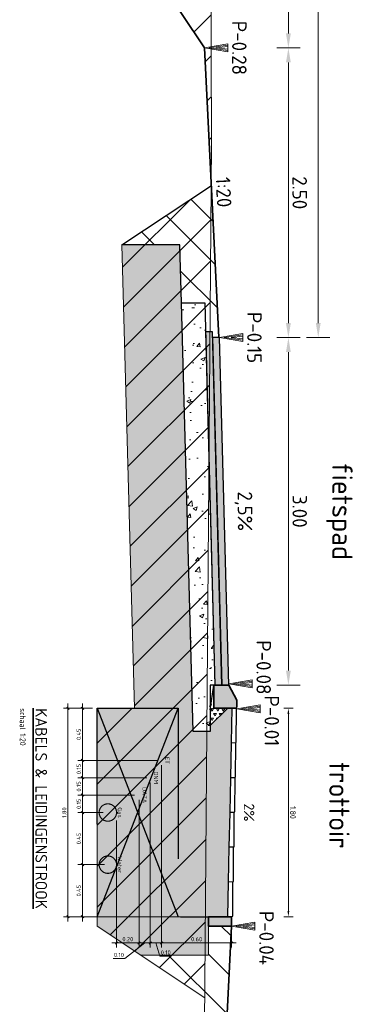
# Model space of a CAD drawing. Header units: metres. Extents: x 232680 to 233262, y 554200 to 554550.
# Tile 97 of 254: x 232746.7 to 232749.58, y 554457.7 to 554466.2. Entities that reach past the tile are written whole.
import ezdxf
from ezdxf.enums import TextEntityAlignment as Align

# ---------------------------------------------------------------- set-up
doc = ezdxf.new("R2010")
doc.units = ezdxf.units.M
doc.linetypes.add('NLCS-HIDDEN', pattern=[4, 2, -2])
doc.layers.get('Defpoints').update_dxf_attribs({"color": 241})
for name, color, linetype, lineweight in [('B-WE-GW-MAAIVELD-GD', 252, 'Continuous', 18), ('B-WE-VH-KANTOPSLUITING_TROTTOIRBAND_RWS-T25', 7, 'Continuous', 25), ('N-WE-GW-GROND_TEELAARDE-A', 252, 'Continuous', 15), ('N-WE-GW-MAAIVELD-035-GD', 7, 'Continuous', 35), ('N-WE-GW-ONTGRAVINGSVAK-AD', 8, 'Continuous', 13), ('N-WE-GW-ONTGRAVINGSVAK-GD', 7, 'Continuous', 25), ('N-WE-KL-GAS-G', 30, 'Continuous', 35), ('N-WE-KL-STROOK-GD', 7, 'NLCS-HIDDEN', 25), ('N-WE-KL-WATER-G', 170, 'Continuous', 35), ('N-WE-VH-KANTOPSLUITING_BETONRUG-M', 7, 'Continuous', 18), ('N-WE-VH-KANTOPSLUITING_GAZONBAND-SD', 7, 'Continuous', 35), ('N-WE-VH-KANTOPSLUITING_OPSLUITBAND-SD', 7, 'Continuous', 35), ('N-WE-VH-VERHARDING_ASFALT_DEKLAAG-GD', 7, 'Continuous', 25), ('N-WE-VH-VERHARDING_ASFALT_TUSSENLAAG_1-GD', 7, 'Continuous', 25), ('N-WE-VH-VERHARDING_BETON_SCHRAAL-AD', 251, 'Continuous', 18), ('N-WE-VH-VERHARDING_BETON_SCHRAAL-GD', 251, 'Continuous', 25), ('N-WE-VH-VERHARDING_BETON_SPECIE-GD', 7, 'Continuous', 25), ('N-WE-VH-VERHARDING_FUNDERING-A', 252, 'Continuous', 18), ('N-WE-VH-VERHARDING_FUNDERING_GRANULAAT_MENG-AD', 252, 'Continuous', 18), ('N-WE-VH-VERHARDING_FUNDERING_GRANULAAT_MENG-GD', 7, 'Continuous', 25), ('N-WE-VH-VERHARDING_FUNDERING_ZAND-AD', 252, 'Continuous', 18), ('N-WE-VH-VERHARDING_FUNDERING_ZAND-GD', 7, 'Continuous', 25), ('N-WE-VH-VERHARDING_TEGEL-GD', 7, 'Continuous', 25), ('N-WE-VH-VERKANTING-T25', 7, 'Continuous', 18), ('X-XX-AL-AANKLEDING-G', 7, 'Continuous', 18), ('X-XX-AL-AANKLEDING-M', 7, 'Continuous', 18), ('X-XX-AL-AANKLEDING-T', 7, 'Continuous', 35), ('X-XX-AL-T18', 7, 'Continuous', 18), ('X-XX-AL-T18-z', 7, 'Continuous', 18), ('X-XX-AL-T25', 7, 'Continuous', 25)]:
    doc.layers.add(name, color=color, linetype=linetype, lineweight=lineweight)
doc.layers.add('N-HV-VH-VERHARDING_FUNDERING-_GRANULAAT_MENG_FIETSPAD-AV', color=254, linetype='Continuous', lineweight=9, plot=False)
doc.layers.add('N-WE-VH-VERHARDING-AD', color=252, linetype='Continuous')
doc.styles.add('NLCS-ISO', font='NLCS-ISO.ttf')
doc.styles.add('NLCS-ISO-ANNOTATIEF-T18', font='NLCS-ISO.ttf', dxfattribs={"height": 1.8})
doc.styles.add('NLCS-ISO-ANNOTATIEF-T25', font='NLCS-ISO.ttf', dxfattribs={"height": 2.5})
doc.styles.add('NLCS-ISO-ANNOTATIVE-T18', font='NLCS-ISO.ttf', dxfattribs={"height": 1.8})
doc.dimstyles.new('NLCS-ANNOTATIEF-T18-SCHRAP-X_L2_H2', dxfattribs={"dimtxt": 1.8, "dimasz": 1.008, "dimexe": 2, "dimexo": 2, "dimgap": 0.7, "dimtad": 1, "dimzin": 0, "dimdsep": 46, "dimtxsty": 'NLCS-ISO', "dimblk": 'OBLIQUE', "dimcen": 0, "dimdle": 2, "dimclrd": 256, "dimclre": 256, "dimclrt": 256, "dimazin": 0, "dimtfac": 1, "dimtofl": 0, "dimtmove": 1, "dimatfit": 0, "dimldrblk": 'OBLIQUE', "dimfxl": 2, "dimtfillclr": 254, "dimtolj": 1, "dimtzin": 0, "dimlwd": 13, "dimlwe": 9, "dimarcsym": 0})
doc.dimstyles.new('NLCS-ANNOTATIEF-T25-PIJL-X_L2_H1', dxfattribs={"dimtxt": 2.5, "dimasz": 2.5, "dimexe": 2, "dimexo": 2, "dimgap": 0.7, "dimtad": 1, "dimzin": 0, "dimdsep": 46, "dimtxsty": 'NLCS-ISO-ANNOTATIEF-T25', "dimcen": 0, "dimdle": 2, "dimclrd": 256, "dimclre": 256, "dimclrt": 256, "dimadec": 1, "dimazin": 0, "dimtfac": 1, "dimtofl": 0, "dimtmove": 1, "dimatfit": 0, "dimfxl": 2, "dimfxlon": 1, "dimtfillclr": 254, "dimtolj": 1, "dimtzin": 0, "dimlwd": 13, "dimlwe": 18, "dimarcsym": 0})
pattern_1 = [(45, (11637.46998, 27721.54337), (-0.1767766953, 0.1767766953), [])]
pattern_2 = [(315, (11637.46998, 27721.54337), (0.1767766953, 0.1767766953), [])]

# ---------------------------------------------------------------- blocks, each defined once
blk = doc.blocks.new('N-SVH-KANTOPSLUITING_GB_200X200-D')
blk.add_hatch(color=253).paths.add_polyline_path([(0.19, 0.07), (0.2, 0.06), (0.2, -0.13), (0, -0.13), (0, 0), (0.13, 0.07)])
blk.add_lwpolyline([(0.19, 0.07), (0.2, 0.06), (0.2, -0.13), (0, -0.13), (0, 0), (0.13, 0.07)], close=True)
blk = doc.blocks.new('*D139')
at = {"layer": 'Defpoints', "color": 0, "transparency": 16777216}
for p in [(232748.4185, 554463.4588), (232748.4985, 554460.4599), (232749.0114, 554460.4599)]:
    blk.add_point(p, dxfattribs=at)
at = {"layer": 'N-WE-VH-KANTOPSLUITING_BETONRUG-M', "linetype": 'Continuous', "lineweight": 18, "transparency": 16777216}
for p, q in [((232748.9114, 554463.4588), (232749.1114, 554463.4588)), ((232748.9114, 554460.4599), (232749.1114, 554460.4599))]:
    blk.add_line(p, q, dxfattribs=at)
at = {"layer": 'N-WE-VH-KANTOPSLUITING_BETONRUG-M', "linetype": 'Continuous', "lineweight": 13, "transparency": 16777216}
blk.add_line((232749.0114, 554463.3338), (232749.0114, 554460.5849), dxfattribs=at)
at = {"layer": 'N-WE-VH-KANTOPSLUITING_BETONRUG-M', "transparency": 16777216}
for points in [[(232748.9905, 554463.3338), (232749.0322, 554463.3338), (232749.0114, 554463.4588)], [(232748.9905, 554460.5849), (232749.0322, 554460.5849), (232749.0114, 554460.4599)]]:
    blk.add_solid(points, dxfattribs=at)
at = {"layer": 'N-WE-VH-KANTOPSLUITING_BETONRUG-M', "transparency": 16777216, "insert": (232749.1089, 554461.9594), "char_height": 0.125, "attachment_point": 5, "rotation": 270, "style": 'NLCS-ISO-ANNOTATIEF-T25'}
blk.add_mtext('\\A1;3.00', dxfattribs=at)
blk = doc.blocks.new('_OBLIQUE')
at = {"color": 0, "linetype": 'ByBlock'}
blk.add_line((-0.5, -0.5), (0.5, 0.5), dxfattribs=at)
blk = doc.blocks.new('*D143')
at = {"layer": 'Defpoints', "color": 0, "transparency": 16777216}
for p in [(232747.3626, 554460.2596), (232747.2376, 554459.8096), (232747.9188, 554459.8096)]:
    blk.add_point(p, dxfattribs=at)
at = {"layer": 'X-XX-AL-AANKLEDING-M', "linetype": 'Continuous', "lineweight": 9, "transparency": 16777216}
for p, q in [((232747.3226, 554460.2596), (232747.1976, 554460.2596)), ((232747.8788, 554459.8096), (232747.1976, 554459.8096))]:
    blk.add_line(p, q, dxfattribs=at)
at = {"layer": 'X-XX-AL-AANKLEDING-M', "linetype": 'Continuous', "lineweight": 13, "transparency": 16777216}
blk.add_line((232747.2376, 554460.2996), (232747.2376, 554459.7696), dxfattribs=at)
at = {"layer": 'X-XX-AL-AANKLEDING-M', "lineweight": 13, "transparency": 16777216, "xscale": 0.02016, "yscale": 0.02016, "zscale": 0.02016}
for p, rotation in [((232747.2376, 554460.2596), 90), ((232747.2376, 554459.8096), 270)]:
    blk.add_blockref('_OBLIQUE', p, dxfattribs=dict(at, rotation=rotation))
at = {"layer": 'X-XX-AL-AANKLEDING-M', "transparency": 16777216, "insert": (232747.2056, 554460.0346), "char_height": 0.036, "attachment_point": 5, "rotation": 90, "style": 'NLCS-ISO'}
blk.add_mtext('\\A1;0.45', dxfattribs=at)
blk = doc.blocks.new('*D144')
at = {"layer": 'Defpoints', "color": 0, "transparency": 16777216}
for p in [(232747.9188, 554459.8096), (232747.2376, 554459.6596), (232747.8323, 554459.6596)]:
    blk.add_point(p, dxfattribs=at)
at = {"layer": 'X-XX-AL-AANKLEDING-M', "linetype": 'Continuous', "lineweight": 9, "transparency": 16777216}
for p, q in [((232747.8788, 554459.8096), (232747.1976, 554459.8096)), ((232747.7923, 554459.6596), (232747.1976, 554459.6596))]:
    blk.add_line(p, q, dxfattribs=at)
at = {"layer": 'X-XX-AL-AANKLEDING-M', "linetype": 'Continuous', "lineweight": 13, "transparency": 16777216}
blk.add_line((232747.2376, 554459.8496), (232747.2376, 554459.6196), dxfattribs=at)
at = {"layer": 'X-XX-AL-AANKLEDING-M', "lineweight": 13, "transparency": 16777216, "xscale": 0.02016, "yscale": 0.02016, "zscale": 0.02016}
for p, rotation in [((232747.2376, 554459.8096), 90), ((232747.2376, 554459.6596), 270)]:
    blk.add_blockref('_OBLIQUE', p, dxfattribs=dict(at, rotation=rotation))
at = {"layer": 'X-XX-AL-AANKLEDING-M', "transparency": 16777216, "insert": (232747.2056, 554459.7346), "char_height": 0.036, "attachment_point": 5, "rotation": 90, "style": 'NLCS-ISO'}
blk.add_mtext('\\A1;0.15', dxfattribs=at)
blk = doc.blocks.new('*D145')
at = {"layer": 'Defpoints', "color": 0, "transparency": 16777216}
for p in [(232747.8218, 554459.6596), (232747.2376, 554459.5096), (232747.7248, 554459.5096)]:
    blk.add_point(p, dxfattribs=at)
at = {"layer": 'X-XX-AL-AANKLEDING-M', "linetype": 'Continuous', "lineweight": 9, "transparency": 16777216}
for p, q in [((232747.7818, 554459.6596), (232747.1976, 554459.6596)), ((232747.6848, 554459.5096), (232747.1976, 554459.5096))]:
    blk.add_line(p, q, dxfattribs=at)
at = {"layer": 'X-XX-AL-AANKLEDING-M', "linetype": 'Continuous', "lineweight": 13, "transparency": 16777216}
blk.add_line((232747.2376, 554459.6996), (232747.2376, 554459.4696), dxfattribs=at)
at = {"layer": 'X-XX-AL-AANKLEDING-M', "lineweight": 13, "transparency": 16777216, "xscale": 0.02016, "yscale": 0.02016, "zscale": 0.02016}
for p, rotation in [((232747.2376, 554459.6596), 90), ((232747.2376, 554459.5096), 270)]:
    blk.add_blockref('_OBLIQUE', p, dxfattribs=dict(at, rotation=rotation))
at = {"layer": 'X-XX-AL-AANKLEDING-M', "transparency": 16777216, "insert": (232747.2056, 554459.5846), "char_height": 0.036, "attachment_point": 5, "rotation": 90, "style": 'NLCS-ISO'}
blk.add_mtext('\\A1;0.15', dxfattribs=at)
blk = doc.blocks.new('*D146')
at = {"layer": 'Defpoints', "color": 0, "transparency": 16777216}
for p in [(232747.7248, 554459.5096), (232747.2376, 554459.3596), (232747.456, 554459.3596)]:
    blk.add_point(p, dxfattribs=at)
at = {"layer": 'X-XX-AL-AANKLEDING-M', "linetype": 'Continuous', "lineweight": 13, "transparency": 16777216}
blk.add_line((232747.2376, 554459.5496), (232747.2376, 554459.3196), dxfattribs=at)
at = {"layer": 'X-XX-AL-AANKLEDING-M', "linetype": 'Continuous', "lineweight": 9, "transparency": 16777216}
for p, q in [((232747.6848, 554459.5096), (232747.1976, 554459.5096)), ((232747.416, 554459.3596), (232747.1976, 554459.3596))]:
    blk.add_line(p, q, dxfattribs=at)
at = {"layer": 'X-XX-AL-AANKLEDING-M', "lineweight": 13, "transparency": 16777216, "xscale": 0.02016, "yscale": 0.02016, "zscale": 0.02016}
for p, rotation in [((232747.2376, 554459.5096), 90), ((232747.2376, 554459.3596), 270)]:
    blk.add_blockref('_OBLIQUE', p, dxfattribs=dict(at, rotation=rotation))
at = {"layer": 'X-XX-AL-AANKLEDING-M', "transparency": 16777216, "insert": (232747.2056, 554459.4346), "char_height": 0.036, "attachment_point": 5, "rotation": 90, "style": 'NLCS-ISO'}
blk.add_mtext('\\A1;0.15', dxfattribs=at)
blk = doc.blocks.new('*D147')
at = {"layer": 'Defpoints', "color": 0, "transparency": 16777216}
for p in [(232747.456, 554459.3596), (232747.2376, 554458.9096), (232747.456, 554458.9096)]:
    blk.add_point(p, dxfattribs=at)
at = {"layer": 'X-XX-AL-AANKLEDING-M', "linetype": 'Continuous', "lineweight": 13, "transparency": 16777216}
blk.add_line((232747.2376, 554459.3996), (232747.2376, 554458.8696), dxfattribs=at)
at = {"layer": 'X-XX-AL-AANKLEDING-M', "linetype": 'Continuous', "lineweight": 9, "transparency": 16777216}
for p, q in [((232747.416, 554459.3596), (232747.1976, 554459.3596)), ((232747.416, 554458.9096), (232747.1976, 554458.9096))]:
    blk.add_line(p, q, dxfattribs=at)
at = {"layer": 'X-XX-AL-AANKLEDING-M', "lineweight": 13, "transparency": 16777216, "xscale": 0.02016, "yscale": 0.02016, "zscale": 0.02016}
for p, rotation in [((232747.2376, 554459.3596), 90), ((232747.2376, 554458.9096), 270)]:
    blk.add_blockref('_OBLIQUE', p, dxfattribs=dict(at, rotation=rotation))
at = {"layer": 'X-XX-AL-AANKLEDING-M', "transparency": 16777216, "insert": (232747.2056, 554459.1346), "char_height": 0.036, "attachment_point": 5, "rotation": 90, "style": 'NLCS-ISO'}
blk.add_mtext('\\A1;0.45', dxfattribs=at)
blk = doc.blocks.new('*D148')
at = {"layer": 'Defpoints', "color": 0, "transparency": 16777216}
for p in [(232747.4665, 554458.9096), (232747.2376, 554458.4595), (232748.3226, 554458.4595)]:
    blk.add_point(p, dxfattribs=at)
at = {"layer": 'X-XX-AL-AANKLEDING-M', "linetype": 'Continuous', "lineweight": 13, "transparency": 16777216}
blk.add_line((232747.2376, 554458.9496), (232747.2376, 554458.4195), dxfattribs=at)
at = {"layer": 'X-XX-AL-AANKLEDING-M', "linetype": 'Continuous', "lineweight": 9, "transparency": 16777216}
for p, q in [((232747.4265, 554458.9096), (232747.1976, 554458.9096)), ((232748.2826, 554458.4595), (232747.1976, 554458.4595))]:
    blk.add_line(p, q, dxfattribs=at)
at = {"layer": 'X-XX-AL-AANKLEDING-M', "lineweight": 13, "transparency": 16777216, "xscale": 0.02016, "yscale": 0.02016, "zscale": 0.02016}
for p, rotation in [((232747.2376, 554458.9096), 90), ((232747.2376, 554458.4595), 270)]:
    blk.add_blockref('_OBLIQUE', p, dxfattribs=dict(at, rotation=rotation))
at = {"layer": 'X-XX-AL-AANKLEDING-M', "transparency": 16777216, "insert": (232747.2056, 554458.6845), "char_height": 0.036, "attachment_point": 5, "rotation": 90, "style": 'NLCS-ISO'}
blk.add_mtext('\\A1;0.45', dxfattribs=at)
blk = doc.blocks.new('*D149')
at = {"layer": 'Defpoints', "color": 0, "transparency": 16777216}
for p in [(232747.9188, 554459.8096), (232747.8218, 554459.6596), (232747.8218, 554458.2345)]:
    blk.add_point(p, dxfattribs=at)
at = {"layer": 'X-XX-AL-AANKLEDING-M', "linetype": 'Continuous', "lineweight": 9, "transparency": 16777216}
for p, q in [((232747.9188, 554459.7696), (232747.9188, 554458.1945)), ((232747.8218, 554459.6196), (232747.8218, 554458.1945))]:
    blk.add_line(p, q, dxfattribs=at)
at = {"layer": 'X-XX-AL-AANKLEDING-M', "linetype": 'Continuous', "lineweight": 13, "transparency": 16777216}
for p, q in [((232747.8218, 554458.2345), (232747.8017, 554458.2345)), ((232747.9188, 554458.2345), (232747.8218, 554458.2345)), ((232747.8703, 554458.2345), (232747.9048, 554458.1195)), ((232747.9188, 554458.2345), (232747.939, 554458.2345)), ((232747.9048, 554458.1195), (232748.0048, 554458.1195))]:
    blk.add_line(p, q, dxfattribs=at)
at = {"layer": 'X-XX-AL-AANKLEDING-M', "lineweight": 13, "transparency": 16777216, "xscale": 0.02016, "yscale": 0.02016, "zscale": 0.02016}
blk.add_blockref('_OBLIQUE', (232747.8218, 554458.2345), dxfattribs=at)
at = {"layer": 'X-XX-AL-AANKLEDING-M', "lineweight": 13, "transparency": 16777216, "xscale": 0.02016, "yscale": 0.02016, "zscale": 0.02016, "rotation": 180}
blk.add_blockref('_OBLIQUE', (232747.9188, 554458.2345), dxfattribs=at)
at = {"layer": 'X-XX-AL-AANKLEDING-M', "transparency": 16777216, "insert": (232747.9548, 554458.1515), "char_height": 0.036, "attachment_point": 5, "style": 'NLCS-ISO'}
blk.add_mtext('\\A1;0.10', dxfattribs=at)
blk = doc.blocks.new('*D150')
at = {"layer": 'Defpoints', "color": 0, "transparency": 16777216}
for p in [(232747.8218, 554459.6596), (232747.7248, 554459.5096), (232747.7248, 554458.2345)]:
    blk.add_point(p, dxfattribs=at)
at = {"layer": 'X-XX-AL-AANKLEDING-M', "linetype": 'Continuous', "lineweight": 9, "transparency": 16777216}
for p, q in [((232747.8218, 554459.6196), (232747.8218, 554458.1945)), ((232747.7248, 554459.4696), (232747.7248, 554458.1945))]:
    blk.add_line(p, q, dxfattribs=at)
at = {"layer": 'X-XX-AL-AANKLEDING-M', "linetype": 'Continuous', "lineweight": 13, "transparency": 16777216}
for p, q in [((232747.7733, 554458.2345), (232747.6015, 554458.0985)), ((232747.7248, 554458.2345), (232747.7046, 554458.2345)), ((232747.8218, 554458.2345), (232747.7248, 554458.2345)), ((232747.8218, 554458.2345), (232747.842, 554458.2345)), ((232747.6015, 554458.0985), (232747.5015, 554458.0985))]:
    blk.add_line(p, q, dxfattribs=at)
at = {"layer": 'X-XX-AL-AANKLEDING-M', "lineweight": 13, "transparency": 16777216, "xscale": 0.02016, "yscale": 0.02016, "zscale": 0.02016}
blk.add_blockref('_OBLIQUE', (232747.7248, 554458.2345), dxfattribs=at)
at = {"layer": 'X-XX-AL-AANKLEDING-M', "lineweight": 13, "transparency": 16777216, "xscale": 0.02016, "yscale": 0.02016, "zscale": 0.02016, "rotation": 180}
blk.add_blockref('_OBLIQUE', (232747.8218, 554458.2345), dxfattribs=at)
at = {"layer": 'X-XX-AL-AANKLEDING-M', "transparency": 16777216, "insert": (232747.5515, 554458.1305), "char_height": 0.036, "attachment_point": 5, "style": 'NLCS-ISO'}
blk.add_mtext('\\A1;0.10', dxfattribs=at)
blk = doc.blocks.new('*D151')
at = {"layer": 'Defpoints', "color": 0, "transparency": 16777216}
for p in [(232747.7248, 554459.5096), (232747.531, 554459.3302), (232747.531, 554458.2345)]:
    blk.add_point(p, dxfattribs=at)
at = {"layer": 'X-XX-AL-AANKLEDING-M', "linetype": 'Continuous', "lineweight": 9, "transparency": 16777216}
for p, q in [((232747.7248, 554459.4696), (232747.7248, 554458.1945)), ((232747.531, 554459.2902), (232747.531, 554458.1945))]:
    blk.add_line(p, q, dxfattribs=at)
at = {"layer": 'X-XX-AL-AANKLEDING-M', "linetype": 'Continuous', "lineweight": 13, "transparency": 16777216}
blk.add_line((232747.7648, 554458.2345), (232747.491, 554458.2345), dxfattribs=at)
at = {"layer": 'X-XX-AL-AANKLEDING-M', "lineweight": 13, "transparency": 16777216, "xscale": 0.02016, "yscale": 0.02016, "zscale": 0.02016, "rotation": 180}
blk.add_blockref('_OBLIQUE', (232747.531, 554458.2345), dxfattribs=at)
at = {"layer": 'X-XX-AL-AANKLEDING-M', "lineweight": 13, "transparency": 16777216, "xscale": 0.02016, "yscale": 0.02016, "zscale": 0.02016}
blk.add_blockref('_OBLIQUE', (232747.7248, 554458.2345), dxfattribs=at)
at = {"layer": 'X-XX-AL-AANKLEDING-M', "transparency": 16777216, "insert": (232747.6279, 554458.2665), "char_height": 0.036, "attachment_point": 5, "style": 'NLCS-ISO'}
blk.add_mtext('\\A1;0.20', dxfattribs=at)
blk = doc.blocks.new('*D152')
at = {"layer": 'Defpoints', "color": 0, "transparency": 16777216}
for p in [(232747.3626, 554460.2596), (232747.1126, 554458.4595), (232748.3226, 554458.4595)]:
    blk.add_point(p, dxfattribs=at)
at = {"layer": 'X-XX-AL-AANKLEDING-M', "linetype": 'Continuous', "lineweight": 9, "transparency": 16777216}
for p, q in [((232747.3226, 554460.2596), (232747.0726, 554460.2596)), ((232748.2826, 554458.4595), (232747.0726, 554458.4595))]:
    blk.add_line(p, q, dxfattribs=at)
at = {"layer": 'X-XX-AL-AANKLEDING-M', "linetype": 'Continuous', "lineweight": 13, "transparency": 16777216}
blk.add_line((232747.1126, 554460.2996), (232747.1126, 554458.4195), dxfattribs=at)
at = {"layer": 'X-XX-AL-AANKLEDING-M', "lineweight": 13, "transparency": 16777216, "xscale": 0.02016, "yscale": 0.02016, "zscale": 0.02016}
for p, rotation in [((232747.1126, 554460.2596), 90), ((232747.1126, 554458.4595), 270)]:
    blk.add_blockref('_OBLIQUE', p, dxfattribs=dict(at, rotation=rotation))
at = {"layer": 'X-XX-AL-AANKLEDING-M', "transparency": 16777216, "insert": (232747.0806, 554459.3595), "char_height": 0.036, "attachment_point": 5, "rotation": 90, "style": 'NLCS-ISO'}
blk.add_mtext('\\A1;1.80', dxfattribs=at)
blk = doc.blocks.new('*D153')
at = {"layer": 'Defpoints', "color": 0, "transparency": 16777216}
for p in [(232747.9188, 554459.8096), (232748.5226, 554458.3595), (232748.5226, 554458.2345)]:
    blk.add_point(p, dxfattribs=at)
at = {"layer": 'X-XX-AL-AANKLEDING-M', "linetype": 'Continuous', "lineweight": 9, "transparency": 16777216}
for p, q in [((232747.9188, 554459.7696), (232747.9188, 554458.1945)), ((232748.5226, 554458.3195), (232748.5226, 554458.1945))]:
    blk.add_line(p, q, dxfattribs=at)
at = {"layer": 'X-XX-AL-AANKLEDING-M', "linetype": 'Continuous', "lineweight": 13, "transparency": 16777216}
blk.add_line((232747.8788, 554458.2345), (232748.5626, 554458.2345), dxfattribs=at)
at = {"layer": 'X-XX-AL-AANKLEDING-M', "lineweight": 13, "transparency": 16777216, "xscale": 0.02016, "yscale": 0.02016, "zscale": 0.02016, "rotation": 180}
blk.add_blockref('_OBLIQUE', (232747.9188, 554458.2345), dxfattribs=at)
at = {"layer": 'X-XX-AL-AANKLEDING-M', "lineweight": 13, "transparency": 16777216, "xscale": 0.02016, "yscale": 0.02016, "zscale": 0.02016}
blk.add_blockref('_OBLIQUE', (232748.5226, 554458.2345), dxfattribs=at)
at = {"layer": 'X-XX-AL-AANKLEDING-M', "transparency": 16777216, "insert": (232748.2207, 554458.2665), "char_height": 0.036, "attachment_point": 5, "style": 'NLCS-ISO'}
blk.add_mtext('\\A1;0.60', dxfattribs=at)
blk = doc.blocks.new('*D154')
at = {"layer": 'Defpoints', "color": 0}
for p in [(232748.5585, 554460.2599), (232749.0114, 554460.2599), (232748.5226, 554458.4596)]:
    blk.add_point(p, dxfattribs=at)
at = {"layer": 'N-WE-VH-KANTOPSLUITING_BETONRUG-M', "linetype": 'Continuous', "lineweight": 18}
for p, q in [((232748.9714, 554460.2599), (232749.0514, 554460.2599)), ((232748.9714, 554458.4596), (232749.0514, 554458.4596))]:
    blk.add_line(p, q, dxfattribs=at)
at = {"layer": 'N-WE-VH-KANTOPSLUITING_BETONRUG-M', "linetype": 'Continuous', "lineweight": 13}
blk.add_line((232749.0114, 554458.5096), (232749.0114, 554460.2099), dxfattribs=at)
at = {"layer": 'N-WE-VH-KANTOPSLUITING_BETONRUG-M'}
for points in [[(232749.003, 554460.2099), (232749.0197, 554460.2099), (232749.0114, 554460.2599)], [(232749.003, 554458.5096), (232749.0197, 554458.5096), (232749.0114, 554458.4596)]]:
    blk.add_solid(points, dxfattribs=at)
at = {"layer": 'N-WE-VH-KANTOPSLUITING_BETONRUG-M', "insert": (232749.0504, 554459.3597), "char_height": 0.05, "attachment_point": 5, "rotation": 270, "style": 'NLCS-ISO-ANNOTATIEF-T25'}
blk.add_mtext('\\A1;1.80', dxfattribs=at)
blk = doc.blocks.new('Blok - Peilmaat randverharding')
at = {"color": 0}
for p, q in [((-0.6, 3.5), (0.6, 3.5)), ((0, 0), (-0.6, 3.5)), ((-0.4, 3.5), (0.4, 3.5)), ((0, 0.7), (-0.4, 3.5)), ((-0.2, 3.5), (0.2, 3.5)), ((0, 1.75), (-0.2, 3.5)), ((0.6, 3.5), (0, 0)), ((0.4, 3.5), (0, 0.7)), ((0.2, 3.5), (0, 1.75))]:
    blk.add_line(p, q, dxfattribs=at)
blk = doc.blocks.new('*D156')
at = {"layer": 'Defpoints', "color": 0, "transparency": 16777216}
for p in [(232748.4185, 554472.5588), (232749.2685, 554472.5588), (232748.4257, 554463.4588)]:
    blk.add_point(p, dxfattribs=at)
at = {"layer": 'N-WE-VH-KANTOPSLUITING_BETONRUG-M', "linetype": 'Continuous', "lineweight": 18, "transparency": 16777216}
for p, q in [((232749.1685, 554472.5588), (232749.3685, 554472.5588)), ((232749.1685, 554463.4588), (232749.3685, 554463.4588))]:
    blk.add_line(p, q, dxfattribs=at)
at = {"layer": 'N-WE-VH-KANTOPSLUITING_BETONRUG-M', "linetype": 'Continuous', "lineweight": 13, "transparency": 16777216}
blk.add_line((232749.2685, 554463.5838), (232749.2685, 554472.4338), dxfattribs=at)
at = {"layer": 'N-WE-VH-KANTOPSLUITING_BETONRUG-M', "transparency": 16777216}
for points in [[(232749.2477, 554472.4338), (232749.2893, 554472.4338), (232749.2685, 554472.5588)], [(232749.2477, 554463.5838), (232749.2893, 554463.5838), (232749.2685, 554463.4588)]]:
    blk.add_solid(points, dxfattribs=at)
at = {"layer": 'N-WE-VH-KANTOPSLUITING_BETONRUG-M', "transparency": 16777216, "insert": (232749.366, 554468.0088), "char_height": 0.125, "attachment_point": 5, "rotation": 270, "style": 'NLCS-ISO-ANNOTATIEF-T25'}
blk.add_mtext('\\A1;9.10', dxfattribs=at)
blk = doc.blocks.new('*D157')
at = {"layer": 'Defpoints', "color": 0, "transparency": 16777216}
for p in [(232747.0885, 554467.7588), (232749.0114, 554467.7588), (232748.2885, 554465.9588)]:
    blk.add_point(p, dxfattribs=at)
at = {"layer": 'N-WE-VH-KANTOPSLUITING_BETONRUG-M', "linetype": 'Continuous', "lineweight": 18, "transparency": 16777216}
for p, q in [((232748.9114, 554467.7588), (232749.1114, 554467.7588)), ((232748.9114, 554465.9588), (232749.1114, 554465.9588))]:
    blk.add_line(p, q, dxfattribs=at)
at = {"layer": 'N-WE-VH-KANTOPSLUITING_BETONRUG-M', "linetype": 'Continuous', "lineweight": 13, "transparency": 16777216}
blk.add_line((232749.0114, 554466.0838), (232749.0114, 554467.6338), dxfattribs=at)
at = {"layer": 'N-WE-VH-KANTOPSLUITING_BETONRUG-M', "transparency": 16777216}
for points in [[(232748.9905, 554467.6338), (232749.0322, 554467.6338), (232749.0114, 554467.7588)], [(232748.9905, 554466.0838), (232749.0322, 554466.0838), (232749.0114, 554465.9588)]]:
    blk.add_solid(points, dxfattribs=at)
at = {"layer": 'N-WE-VH-KANTOPSLUITING_BETONRUG-M', "transparency": 16777216, "insert": (232749.1089, 554466.8588), "char_height": 0.125, "attachment_point": 5, "rotation": 270, "style": 'NLCS-ISO-ANNOTATIEF-T25'}
blk.add_mtext('\\A1;1.80', dxfattribs=at)
blk = doc.blocks.new('N-SVH-KANTOPSLUITING_OB_80X200-D')
blk.add_hatch(color=253).paths.add_polyline_path([(-0.08, -0.2), (0, -0.2), (0, 0), (-0.08, 0)])
at = {"flags": 128}
blk.add_lwpolyline([(-0.08, -0.2), (0, -0.2), (0, 0), (-0.08, 0)], close=True, dxfattribs=at)
blk = doc.blocks.new('*D160')
at = {"layer": 'Defpoints', "color": 0, "transparency": 16777216}
for p in [(232748.2885, 554465.9588), (232748.4185, 554463.4588), (232749.0114, 554463.4588)]:
    blk.add_point(p, dxfattribs=at)
at = {"layer": 'N-WE-VH-KANTOPSLUITING_BETONRUG-M', "linetype": 'Continuous', "lineweight": 18, "transparency": 16777216}
for p, q in [((232748.9114, 554465.9588), (232749.1114, 554465.9588)), ((232748.9114, 554463.4588), (232749.1114, 554463.4588))]:
    blk.add_line(p, q, dxfattribs=at)
at = {"layer": 'N-WE-VH-KANTOPSLUITING_BETONRUG-M', "linetype": 'Continuous', "lineweight": 13, "transparency": 16777216}
blk.add_line((232749.0114, 554465.8338), (232749.0114, 554463.5838), dxfattribs=at)
at = {"layer": 'N-WE-VH-KANTOPSLUITING_BETONRUG-M', "transparency": 16777216}
for points in [[(232748.9905, 554465.8338), (232749.0322, 554465.8338), (232749.0114, 554465.9588)], [(232748.9905, 554463.5838), (232749.0322, 554463.5838), (232749.0114, 554463.4588)]]:
    blk.add_solid(points, dxfattribs=at)
at = {"layer": 'N-WE-VH-KANTOPSLUITING_BETONRUG-M', "transparency": 16777216, "insert": (232749.1089, 554464.7088), "char_height": 0.125, "attachment_point": 5, "rotation": 270, "style": 'NLCS-ISO-ANNOTATIEF-T25'}
blk.add_mtext('\\A1;2.50', dxfattribs=at)

msp = doc.modelspace()

# ---------------------------------------------------------------- hatches: boundary and pattern name
at = {"layer": 'N-WE-GW-GROND_TEELAARDE-A'}
h = msp.add_hatch(dxfattribs=at)
h.set_pattern_fill('AGW-WERK_AANVULLEN', color=256, style=0, pattern_type=2)
h.set_pattern_definition(pattern_2)
h.paths.add_polyline_path([(232748.3478, 554464.7724), (232747.5765, 554464.2582), (232748.0771, 554464.2582), (232748.0905, 554463.7584), (232748.2905, 554463.7584), (232748.296, 554463.5084), (232748.3572, 554463.5084), (232748.3585, 554463.4584), (232748.4135, 554463.4588)])
h = msp.add_hatch(dxfattribs=at)
h.set_pattern_fill('AGW-WERK_AANVULLEN', color=256, style=0, pattern_type=2)
h.set_pattern_definition(pattern_2)
h.paths.add_polyline_path([(232748.5226, 554458.3805), (232748.3226, 554458.3795), (232748.3226, 554458.1295), (232747.7376, 554458.1295), (232748.2909, 554457.7606), (232748.2624, 554454.1124), (232748.3092, 554454.1124)])
at = {"layer": 'N-WE-GW-ONTGRAVINGSVAK-AD'}
h = msp.add_hatch(dxfattribs=at)
h.set_pattern_fill('AGW-WERK_ONTGRAVEN', color=256, style=0, pattern_type=2)
h.set_pattern_definition(pattern_1)
h.paths.add_polyline_path([(232748.3276, 554471.1087), (232748.3022, 554478.3909), (232747.579, 554477.9088), (232747.4397, 554472.2088), (232746.9328, 554472.2088), (232746.9328, 554471.7088), (232747.4274, 554471.7088)])
h.paths.add_polyline_path([(232748.346, 554464.8089), (232748.3485, 554465.1304), (232748.3285, 554470.8585), (232748.2885, 554470.0588), (232747.0885, 554468.2588), (232747.0885, 554467.7588), (232748.2885, 554465.9588)])
h = msp.add_hatch(dxfattribs=at)
h.set_pattern_fill('AGW-WERK_ONTGRAVEN', color=256, style=0, pattern_type=2)
h.set_pattern_definition(pattern_1)
h.paths.add_polyline_path([(232748.2909, 554457.7606), (232748.3457, 554464.771), (232747.5769, 554464.2584), (232747.6867, 554460.2598), (232747.3652, 554460.2596), (232747.3626, 554458.3795)])
at = {"layer": 'N-WE-VH-VERHARDING-AD'}
msp.add_hatch(color=256, dxfattribs=at).paths.add_polyline_path([(232748.4985, 554460.4599), (232748.4185, 554463.4588), (232748.3585, 554463.4584), (232748.3572, 554463.5084), (232748.2972, 554463.5084), (232748.3785, 554460.4599)])
at = {"layer": 'N-WE-VH-VERHARDING_BETON_SCHRAAL-AD'}
h = msp.add_hatch(dxfattribs=at)
h.set_pattern_fill('TRIANG', color=256, scale=0.1)
h.set_pattern_definition([(60, (235021.925372, 557423.814367), (-0.02381249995, 0.04124445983), [0.0238125, -0.0238125]), (120, (235021.925372, 557423.814367), (-0.04762499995, 3e-11), [0.0238125, -0.0238125]), (0, (235021.913466, 557423.83499), (0.0238125, 0.0412444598), [0.0238125, -0.0238125])])
h.paths.add_polyline_path([(232748.4885, 554460.2599), (232748.3685, 554460.2599), (232748.3385, 554460.2449), (232748.3385, 554460.1099)])
at = {"layer": 'N-WE-VH-VERHARDING_FUNDERING-A'}
h = msp.add_hatch(dxfattribs=at)
h.set_pattern_fill('AVH-FUNDERING_ZANDCEMENTSTAB', color=256, pattern_type=2)
h.set_pattern_definition([(0, (235031.157062, 557128.226282), (0.15625, 0.03125), [0, -0.03125])])
h.paths.add_polyline_path([(232748.3685, 554460.2599), (232748.3385, 554460.2449), (232748.3685, 554460.4599)])
at = {"layer": 'N-WE-VH-VERHARDING_FUNDERING_GRANULAAT_MENG-AD'}
h = msp.add_hatch(dxfattribs=at)
h.set_pattern_fill('AVH-FUNDERING_GRANULAAT_MENG_01', color=256, pattern_type=2)
h.set_pattern_definition([(50, (232748.14144, 554461.90914), (0.35863, -0.031376), [0.0375, -0.4125]), (355, (232748.14144, 554461.90914), (-0.069376, 0.376096), [0.03, -0.33]), (100.451, (232748.17133, 554461.90653), (0.289255, 0.34472), [0.03187, -0.35057]), (46.184, (232748.14144, 554462.00914), (0.53362, -0.08276), [0.05625, -0.61875]), (96.636, (232748.1859, 554462.00225), (0.46733, 0.48706), [0.0478, -0.52586]), (351.184, (232748.14144, 554462.00914), (0.46733, 0.48706), [0.045, -0.495]), (21, (232748.19144, 554461.98414), (0.298454, -0.20131), [0.0375, -0.4125]), (326, (232748.19144, 554461.98414), (0.12166, 0.362575), [0.03, -0.33]), (71.451, (232748.2163, 554461.96737), (0.42011, 0.161265), [0.03187, -0.35057]), (37.5, (232748.14144, 554461.90914), (0.00608, 0.166447), [0, -0.326, 0, -0.335, 0, -0.33125]), (7.5, (232748.14144, 554461.90914), (0.131535, 0.197206), [0, -0.191, 0, -0.3185, 0, -0.12625]), (327.5, (232748.02994, 554461.90914), (0.266911, -0.011277), [0, -0.125, 0, -0.39, 0, -0.5175]), (317.5, (232747.97994, 554461.90914), (0.291593, 0.050052), [0, -0.1625, 0, -0.259, 0, -0.3675])])
h.paths.add_polyline_path([(232748.1924, 554460.0599), (232748.3385, 554460.0599), (232748.3385, 554460.4599), (232748.3785, 554460.4599), (232748.3785, 554460.4599), (232748.2905, 554463.7584), (232748.0905, 554463.7584)])
at = {"layer": 'N-WE-VH-VERHARDING_FUNDERING_ZAND-AD'}
h = msp.add_hatch(dxfattribs=at)
h.set_pattern_fill('AVH-FUNDERING_ZAND', color=256, pattern_type=2)
h.set_pattern_definition([(37.5, (-0.10162, -2e-10), (-0.003149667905, 0.096341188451), [0, -0.076, 0, -0.085, 0, -0.08125]), (7.5, (-0.10162, -2e-10), (0.088488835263, 0.141107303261), [0, -0.041, 0, -0.0685, 0, -0.02625]), (327.5, (-0.16312, -2e-10), (0.155707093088, 0.000282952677), [0, -0.025, 0, -0.09, 0, -0.1175]), (317.5, (-0.16312, -2e-10), (0.15030633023, 0.043883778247), [0, -0.0125, 0, -0.059, 0, -0.0675])])
edge = h.paths.add_edge_path()
edge.add_line((232748.5226, 554458.4595), (232748.3226, 554458.4595))
edge.add_line((232748.3226, 554458.4595), (232748.3226, 554458.1295))
edge.add_line((232748.3226, 554458.1295), (232747.7376, 554458.1295))
edge.add_line((232747.7376, 554458.1295), (232747.3626, 554458.3795))
edge.add_line((232747.3626, 554458.3795), (232747.3626, 554460.2596))
edge.add_line((232747.3626, 554460.2596), (232747.6867, 554460.2596))
edge.add_line((232747.6867, 554460.2596), (232747.5769, 554464.2584))
edge.add_line((232747.5769, 554464.2584), (232748.0771, 554464.2582))
edge.add_line((232748.0771, 554464.2582), (232748.1924, 554460.0599))
edge.add_line((232748.1924, 554460.0599), (232748.3385, 554460.0599))
edge.add_line((232748.3385, 554460.0599), (232748.3385, 554460.1099))
edge.add_line((232748.3385, 554460.1099), (232748.4885, 554460.2599))
edge.add_line((232748.4885, 554460.2599), (232748.5236, 554460.2599))
edge.add_line((232748.5236, 554460.2599), (232748.4876, 554458.4595))

# ---------------------------------------------------------------- linework, layer by layer
at = {"layer": 'B-WE-GW-MAAIVELD-GD', "flags": 128}
msp.add_lwpolyline([(232748.2692, 554487.818), (232748.3485, 554465.1304), (232748.2608, 554453.9124)], dxfattribs=at)
at = {"layer": 'Defpoints'}
msp.add_point((232747.531, 554458.9096), dxfattribs=at)
at = {"layer": 'N-HV-VH-VERHARDING_FUNDERING-_GRANULAAT_MENG_FIETSPAD-AV'}
msp.add_lwpolyline([(232748.4985, 554460.2599), (232748.5435, 554460.2599)], dxfattribs=at)
at = {"layer": 'N-WE-GW-MAAIVELD-035-GD'}
for points in [[(232748.4135, 554463.4588), (232748.2885, 554465.9588), (232747.0885, 554467.7588), (232747.0885, 554468.2588), (232748.2885, 554470.0588), (232748.4135, 554472.5588)], [(232748.2992, 554453.9124), (232748.5226, 554458.3795)]]:
    msp.add_lwpolyline(points, dxfattribs=at)
at = {"layer": 'N-WE-GW-ONTGRAVINGSVAK-GD'}
msp.add_lwpolyline([(232747.5765, 554464.2582), (232748.3478, 554464.7724)], dxfattribs=at)
at = {"layer": 'N-WE-KL-GAS-G', "const_width": 0.01}
msp.add_lwpolyline([(232747.456, 554459.4346, 1), (232747.456, 554459.2846, 1)], format="xyb", close=True, dxfattribs=at)
at = {"layer": 'N-WE-KL-GAS-G'}
msp.add_point((232747.5382, 554459.3596), dxfattribs=at)
at = {"layer": 'N-WE-KL-STROOK-GD', "flags": 128}
msp.add_lwpolyline([(232747.3626, 554460.2596), (232748.0626, 554460.2596), (232748.0626, 554458.4596), (232747.3626, 554458.4596)], close=True, dxfattribs=at)
at = {"layer": 'N-WE-KL-STROOK-GD'}
for points in [[(232747.3626, 554458.4596), (232748.0626, 554460.2596)], [(232747.3626, 554460.2596), (232748.0626, 554458.4596)]]:
    msp.add_lwpolyline(points, dxfattribs=at)
at = {"layer": 'N-WE-KL-WATER-G', "const_width": 0.01}
msp.add_lwpolyline([(232747.456, 554458.9846, 1), (232747.456, 554458.8346, 1)], format="xyb", close=True, dxfattribs=at)
at = {"layer": 'N-WE-VH-VERHARDING_ASFALT_DEKLAAG-GD'}
msp.add_lwpolyline([(232748.3585, 554463.4584), (232748.4385, 554460.4599), (232748.4985, 554460.4599), (232748.4185, 554463.4588)], close=True, dxfattribs=at)
at = {"layer": 'N-WE-VH-VERHARDING_ASFALT_TUSSENLAAG_1-GD'}
msp.add_lwpolyline([(232748.296, 554463.5084), (232748.3785, 554460.4599), (232748.4385, 554460.4599), (232748.3572, 554463.5084)], close=True, dxfattribs=at)
at = {"layer": 'N-WE-VH-VERHARDING_BETON_SCHRAAL-GD'}
msp.add_lwpolyline([(232748.4885, 554460.2599), (232748.3385, 554460.1099)], dxfattribs=at)
at = {"layer": 'N-WE-VH-VERHARDING_BETON_SPECIE-GD', "flags": 128}
msp.add_lwpolyline([(232748.3685, 554460.2599), (232748.3385, 554460.2449), (232748.3685, 554460.4599)], close=True, dxfattribs=at)
at = {"layer": 'N-WE-VH-VERHARDING_FUNDERING_GRANULAAT_MENG-GD', "flags": 128}
msp.add_lwpolyline([(232748.3785, 554460.4599), (232748.3385, 554460.4599), (232748.3385, 554460.0599), (232748.1924, 554460.0599), (232748.0905, 554463.7584), (232748.2905, 554463.7584)], close=True, dxfattribs=at)
at = {"layer": 'N-WE-VH-VERHARDING_FUNDERING_ZAND-GD', "flags": 128}
msp.add_lwpolyline([(232748.0908, 554463.7584), (232748.0771, 554464.2582), (232747.5765, 554464.2582)], dxfattribs=at)
at = {"layer": 'N-WE-VH-VERHARDING_FUNDERING_ZAND-GD'}
msp.add_lwpolyline([(232748.0825, 554458.4596), (232748.3425, 554458.4595)], dxfattribs=at)
at = {"layer": 'N-WE-VH-VERHARDING_TEGEL-GD', "flags": 128}
for points in [[(232748.5236, 554460.2599), (232748.5176, 554459.96), (232748.5627, 554459.9641), (232748.5636, 554460.2591)], [(232748.5176, 554459.96), (232748.5116, 554459.66), (232748.5567, 554459.6641), (232748.5576, 554459.9592)], [(232748.5116, 554459.66), (232748.5056, 554459.3601), (232748.5507, 554459.3642), (232748.5516, 554459.6592)], [(232748.5056, 554459.3601), (232748.4996, 554459.0601), (232748.5447, 554459.0642), (232748.5456, 554459.3593)], [(232748.4996, 554459.0601), (232748.4936, 554458.7602), (232748.5387, 554458.7643), (232748.5396, 554459.0593)], [(232748.4936, 554458.7602), (232748.4876, 554458.4603), (232748.5327, 554458.4644), (232748.5336, 554458.7594)]]:
    msp.add_lwpolyline(points, close=True, dxfattribs=at)
at = {"layer": 'X-XX-AL-AANKLEDING-G', "flags": 128}
for points in [[(232747.5765, 554464.2582), (232747.6867, 554460.2596), (232747.3626, 554460.2596), (232747.3626, 554458.3795), (232748.2909, 554457.7606)], [(232748.3226, 554458.3795), (232748.3226, 554458.1295), (232747.7376, 554458.1295)]]:
    msp.add_lwpolyline(points, dxfattribs=at)

# ---------------------------------------------------------------- block references
at = {"layer": 'N-WE-VH-KANTOPSLUITING_GAZONBAND-SD', "rotation": 270}
msp.add_blockref('N-SVH-KANTOPSLUITING_GB_200X200-D', (232748.4985, 554460.4599), dxfattribs=at)
at = {"layer": 'N-WE-VH-KANTOPSLUITING_OPSLUITBAND-SD', "rotation": 270}
msp.add_blockref('N-SVH-KANTOPSLUITING_OB_80X200-D', (232748.5226, 554458.3795), dxfattribs=at)
at = {"layer": 'X-XX-AL-T18', "xscale": -0.05714285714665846, "yscale": 0.05714285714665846, "zscale": 0.05714285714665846, "rotation": 270}
for p in [(232748.2885, 554465.9588), (232748.4185, 554463.4588), (232748.4985, 554460.4713), (232748.5685, 554460.254), (232748.5226, 554458.3795)]:
    msp.add_blockref('Blok - Peilmaat randverharding', p, dxfattribs=at)

# ---------------------------------------------------------------- texts
at = {"layer": 'B-WE-VH-KANTOPSLUITING_TROTTOIRBAND_RWS-T25', "style": 'NLCS-ISO-ANNOTATIEF-T25'}
for s, p in [('fietspad', (232749.4506, 554461.96)), ('trottoir', (232749.4506, 554459.4211))]:
    msp.add_text(s, height=0.175, rotation=270, dxfattribs=at).set_placement(p, align=Align.MIDDLE)
at = {"layer": 'N-WE-VH-VERKANTING-T25', "style": 'NLCS-ISO-ANNOTATIEF-T18'}
for s, height, p in [('2,5%%%', 0.125, (232748.5379, 554461.96)), ('2%%%', 0.09, (232748.6006, 554459.3599))]:
    msp.add_text(s, height=height, rotation=270, dxfattribs=at).set_placement(p, align=Align.BOTTOM_CENTER)
at = {"layer": 'X-XX-AL-AANKLEDING-T', "style": 'NLCS-ISO-ANNOTATIEF-T25'}
for s, height, p in [('schaal 1:20', 0.05, (232746.6977, 554460.2597)), ('%%UKABELS & LEIDINGENSTROOK', 0.1, (232746.832, 554460.2596))]:
    msp.add_text(s, height=height, rotation=270, dxfattribs=at).set_placement(p)
at = {"layer": 'X-XX-AL-T18', "style": 'NLCS-ISO'}
for s, p in [('P-0.28', (232748.4885, 554465.9588)), ('P-0.15', (232748.6185, 554463.4588)), ('P-0.08', (232748.6985, 554460.6124)), ('P-0.01', (232748.7685, 554460.1512)), ('P-0.04', (232748.7226, 554458.2766))]:
    msp.add_text(s, height=0.125, rotation=270, dxfattribs=at).set_placement(p, align=Align.BOTTOM_CENTER)
at = {"layer": 'X-XX-AL-T18-z', "style": 'NLCS-ISO'}
msp.add_text('1:20', height=0.125, rotation=272.86241, dxfattribs=at).set_placement((232748.3535, 554464.7088), align=Align.BOTTOM_CENTER)
at = {"layer": 'X-XX-AL-T25', "style": 'NLCS-ISO-ANNOTATIVE-T18'}
for s, p in [('ET', (232747.9388, 554459.8096)), ('ONM', (232747.8418, 554459.6596)), ('DATA', (232747.7448, 554459.5096)), ('Gas', (232747.531, 554459.3596)), ('Water', (232747.531, 554458.9096))]:
    msp.add_text(s, height=0.036, rotation=270, dxfattribs=at).set_placement(p, align=Align.BOTTOM_CENTER)

# ---------------------------------------------------------------- dimensions: what is measured, and where the dimension line sits
at = {"layer": 'N-WE-VH-KANTOPSLUITING_BETONRUG-M'}
for base, p1, p2, angle, picture, middle in [((232749.2685, 554472.5588), (232748.4257, 554463.4588), (232748.4185, 554472.5588), 90, '*D156', (232749.366, 554468.0088)), ((232749.0114, 554467.7588), (232748.2885, 554465.9588), (232747.0885, 554467.7588), 90, '*D157', (232749.1089, 554466.8588)), ((232749.0114, 554463.4588), (232748.2885, 554465.9588), (232748.4185, 554463.4588), 270, '*D160', (232749.1089, 554464.7088)), ((232749.0114, 554460.4599), (232748.4185, 554463.4588), (232748.4985, 554460.4599), 270, '*D139', (232749.1089, 554461.9594)), ((232749.0114, 554460.2599), (232748.5226, 554458.4596), (232748.5585, 554460.2599), 90, '*D154', (232749.0504, 554459.3597))]:
    dim = msp.add_linear_dim(base=base, p1=p1, p2=p2, angle=angle, dimstyle='NLCS-ANNOTATIEF-T25-PIJL-X_L2_H1', override={"dimscale": 0, "dimtad": 4}, dxfattribs=at)
    dim.commit()
    dim.dimension.update_dxf_attribs({"geometry": picture, "text_midpoint": middle})
at = {"layer": 'X-XX-AL-AANKLEDING-M'}
for base, p1, p2, angle, picture, middle in [((232747.1126, 554458.4595), (232747.3626, 554460.2596), (232748.3226, 554458.4595), 270, '*D152', (232747.0806, 554459.3595)), ((232747.2376, 554459.8096), (232747.3626, 554460.2596), (232747.9188, 554459.8096), 270, '*D143', (232747.2056, 554460.0346)), ((232747.2376, 554459.6596), (232747.9188, 554459.8096), (232747.8323, 554459.6596), 270, '*D144', (232747.2056, 554459.7346)), ((232748.5226, 554458.2345), (232747.9188, 554459.8096), (232748.5226, 554458.3595), 180, '*D153', (232748.2207, 554458.2665)), ((232747.2376, 554459.5096), (232747.8218, 554459.6596), (232747.7248, 554459.5096), 270, '*D145', (232747.2056, 554459.5846)), ((232747.2376, 554459.3596), (232747.7248, 554459.5096), (232747.456, 554459.3596), 270, '*D146', (232747.2056, 554459.4346)), ((232747.2376, 554458.9096), (232747.456, 554459.3596), (232747.456, 554458.9096), 270, '*D147', (232747.2056, 554459.1346)), ((232747.2376, 554458.4595), (232747.4665, 554458.9096), (232748.3226, 554458.4595), 270, '*D148', (232747.2056, 554458.6845))]:
    dim = msp.add_linear_dim(base=base, p1=p1, p2=p2, angle=angle, dimstyle='NLCS-ANNOTATIEF-T18-SCHRAP-X_L2_H2', dxfattribs=at)
    dim.commit()
    dim.dimension.update_dxf_attribs({"geometry": picture, "text_midpoint": middle})
dim = msp.add_linear_dim(base=(232747.8218, 554458.2345), p1=(232747.9188, 554459.8096), p2=(232747.8218, 554459.6596), dimstyle='NLCS-ANNOTATIEF-T18-SCHRAP-X_L2_H2', dxfattribs=at)
dim.commit()
dim.dimension.update_dxf_attribs({"geometry": '*D149', "text_midpoint": (232747.9188, 554458.1515)})
dim = msp.add_linear_dim(base=(232747.7248, 554458.2345), p1=(232747.8218, 554459.6596), p2=(232747.7248, 554459.5096), dimstyle='NLCS-ANNOTATIEF-T18-SCHRAP-X_L2_H2', dxfattribs=at)
dim.commit()
dim.dimension.update_dxf_attribs({"geometry": '*D150', "text_midpoint": (232747.5875, 554458.0985), "dimtype": 160})
dim = msp.add_linear_dim(base=(232747.531, 554458.2345), p1=(232747.7248, 554459.5096), p2=(232747.531, 554459.3302), text='0.20', dimstyle='NLCS-ANNOTATIEF-T18-SCHRAP-X_L2_H2', dxfattribs=at)
dim.commit()
dim.dimension.update_dxf_attribs({"geometry": '*D151', "text_midpoint": (232747.6279, 554458.2665)})

doc.saveas('drawing.dxf')
